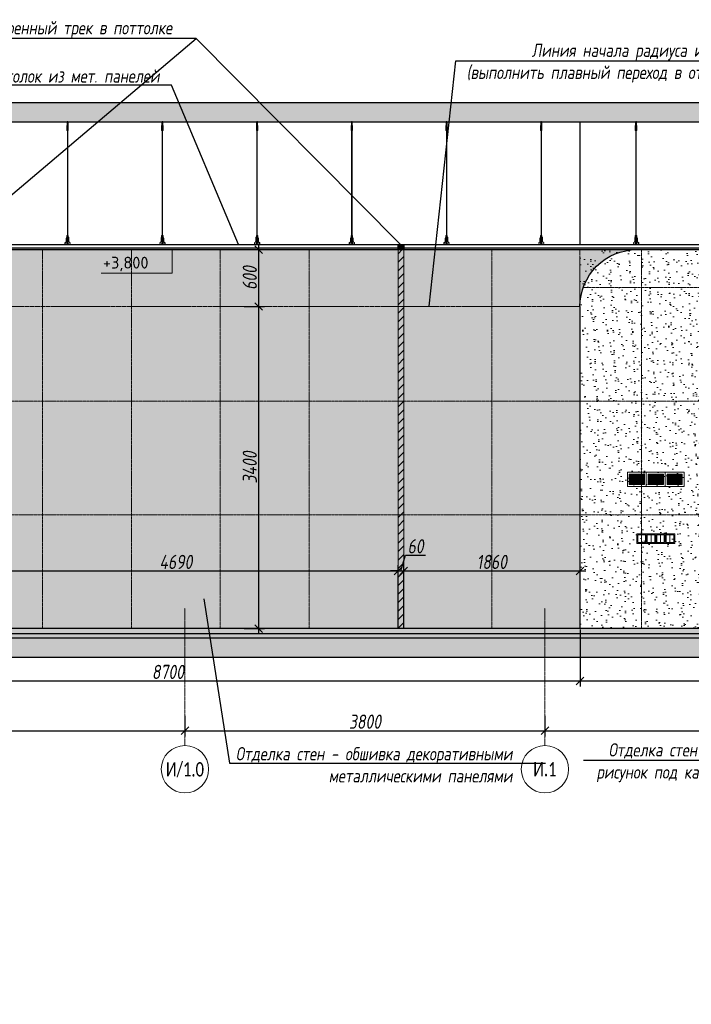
# Model space of a CAD drawing. Header units: millimetres. Extents: x -57162 to 485422, y -209335 to -9481.
# Tile 24 of 256: x -17155 to -10065, y -120220 to -109829. Entities that reach past the tile are written whole.
import ezdxf
from ezdxf import colors
from ezdxf.entities.mleader import LeaderData, LeaderLine
from ezdxf.enums import TextEntityAlignment as Align
from ezdxf.math import Vec2, Vec3

# ---------------------------------------------------------------- set-up
doc = ezdxf.new("R2010")
doc.units = ezdxf.units.MM
for name, pattern in [('( Hidden )', [0.375, 0.25, -0.125]), ('-D1d1-15x02', [19, 15, -2, 0, -2]), ('DASHDOT', [25.4, 12.7, -6.35, 0, -6.35])]:
    doc.linetypes.add(name, pattern=pattern)
doc.layers.get('Defpoints').update_dxf_attribs({"color": 31})
for name, color, linetype, lineweight in [('3_RC_Ceiling', 253, 'Continuous', 5), ('A-DETL-GENF', 7, 'Continuous', 5), ('dim_obm', 94, 'Continuous', 9), ('dim_pot', 128, 'Continuous', 9), ('EOM', 1, 'Continuous', 5), ('Оси', 7, 'Continuous', 5)]:
    doc.layers.add(name, color=color, linetype=linetype, lineweight=lineweight)
doc.layers.add('A-GLAS', color=7, linetype='Continuous')
for name, color, linetype, lineweight, true_color in [('dim_per', 7, 'Continuous', 9, 0x1c3800), ('dim_razv', 7, 'DASHDOT', 9, 0x183018), ('pot sh', 7, 'Continuous', 15, 0x261e3e), ('wall_new', 7, 'Continuous', 30, 0x003d7a)]:
    doc.layers.add(name, color=color, linetype=linetype, lineweight=lineweight, true_color=true_color)
doc.styles.add('Calibri Light', font='Calibri light.ttf', dxfattribs={"width": 0.75, "height": 250})
doc.styles.add('fl_iso paper', font='isocpeur.ttf', dxfattribs={"width": 0.8, "oblique": 10})
doc.styles.add('GODT type AU', font='isocpeur.ttf')
doc.styles.add('ГОСТ', font='isocpeur.ttf')
doc.dimstyles.new('In tre 1_50', dxfattribs={"dimtxt": 150, "dimasz": 80, "dimexe": 60, "dimexo": 10, "dimgap": 20, "dimtad": 1, "dimdec": 0, "dimrnd": 5, "dimzin": 0, "dimdsep": 46, "dimtxsty": 'fl_iso paper', "dimblk": 'OBLIQUE', "dimcen": 0, "dimdle": 60, "dimadec": 0, "dimazin": 0, "dimtfac": 1, "dimtdec": 0, "dimtofl": 0, "dimtmove": 1, "dimatfit": 1, "dimfxl": 40, "dimtolj": 1, "dimtzin": 0, "dimarcsym": 1})

# ---------------------------------------------------------------- blocks, each defined once
blk = doc.blocks.new('_Oblique')
at = {"color": 0, "linetype": 'ByBlock', "lineweight": -2}
blk.add_line((-0.5, -0.5), (0.5, 0.5), dxfattribs=at)
blk = doc.blocks.new('*D1383')
at = {"layer": 'Defpoints', "color": 0, "linetype": 'ByBlock', "transparency": 16777216}
for p in [(-15410, -117167), (-23810, -117413), (-15410, -117332)]:
    blk.add_point(p, dxfattribs=at)
at = {"layer": 'dim_pot', "color": 0, "linetype": 'ByBlock', "lineweight": -2, "transparency": 16777216}
for p, q in [((-15410, -117177), (-15410, -117392)), ((-23810, -117403), (-23810, -117272)), ((-23870, -117332), (-15350, -117332))]:
    blk.add_line(p, q, dxfattribs=at)
at = {"layer": 'dim_pot', "color": 0, "linetype": 'ByBlock', "lineweight": -2, "transparency": 16777216, "xscale": 80, "yscale": 80, "zscale": 80, "rotation": 180}
blk.add_blockref('_Oblique', (-23810, -117332), dxfattribs=at)
at = {"layer": 'dim_pot', "color": 0, "linetype": 'ByBlock', "lineweight": -2, "transparency": 16777216, "xscale": 80, "yscale": 80, "zscale": 80}
blk.add_blockref('_Oblique', (-15410, -117332), dxfattribs=at)
at = {"layer": 'dim_pot', "color": 0, "linetype": 'ByBlock', "transparency": 16777216, "insert": (-19610, -117237), "char_height": 150, "attachment_point": 5, "style": 'fl_iso paper'}
blk.add_mtext('\\A1;8400', dxfattribs=at)
blk = doc.blocks.new('*U1371')
at = {"layer": '3_RC_Ceiling', "ltscale": 20}
for p, q in [((490275, -64310), (490275, -64370)), ((490280, -64305), (490280, -64324)), ((490285, -64310), (490285, -64370)), ((490272, -64363), (490278, -64363)), ((490272, -64391), (490278, -64391)), ((490285, -64348), (490275, -64348)), ((490285, -64370), (490275, -64370)), ((490278, -64349), (490278, -64370)), ((490278, -64398), (490278, -64357)), ((490278, -65492), (490278, -64404)), ((490282, -64349), (490282, -64370)), ((490282, -64398), (490282, -64357)), ((490282, -64363), (490287, -64363)), ((490282, -64391), (490287, -64391)), ((490282, -65492), (490282, -64404)), ((490272, -65524), (490278, -65524)), ((490272, -65553), (490278, -65553)), ((490286, -65569), (490274, -65569)), ((490278, -65511), (490278, -65483)), ((490278, -65559), (490278, -65519)), ((490278, -65583), (490278, -65566)), ((490282, -65511), (490282, -65483)), ((490282, -65559), (490282, -65519)), ((490282, -65524), (490287, -65524)), ((490282, -65553), (490287, -65553)), ((490282, -65583), (490282, -65566)), ((490274, -65587), (490274, -65598)), ((490274, -65598), (490274, -65604)), ((490276, -65575), (490276, -65571)), ((490278, -65571), (490277, -65571)), ((490277, -65575), (490277, -65571)), ((490278, -65575), (490277, -65575)), ((490278, -65575), (490277, -65575)), ((490283, -65571), (490282, -65571)), ((490282, -65575), (490282, -65571)), ((490283, -65575), (490282, -65575)), ((490282, -65575), (490282, -65575)), ((490283, -65575), (490283, -65571)), ((490286, -65587), (490286, -65598)), ((490286, -65598), (490286, -65604))]:
    blk.add_line(p, q, dxfattribs=at)
at = {"layer": '3_RC_Ceiling', "ltscale": 20, "elevation": -5}
blk.add_lwpolyline([(490272, -64352), (490272, -64403, 0.311691), (490287, -64403), (490287, -64352, 0.333333)], format="xyb", close=True, dxfattribs=at)
at = {"layer": '3_RC_Ceiling', "ltscale": 20}
for points in [[(490282, -64358, 0.15158), (490282, -64357, 0.106977), (490281, -64357, 0.07462), (490281, -64356, 0.061287), (490280, -64356, 0.061287), (490279, -64356, 0.07462), (490278, -64357, 0.106977), (490278, -64357, 0.15158), (490278, -64358, 0.156429), (490278, -64358, 0.106977)], [(490282, -64397, -0.15158), (490282, -64398, -0.106977), (490281, -64398, -0.07462), (490281, -64398, -0.061287), (490280, -64399, -0.061287), (490279, -64398, -0.07462), (490278, -64398, -0.106977), (490278, -64398, -0.15158), (490278, -64397, -0.156429), (490278, -64397, -0.106977)], [(490282, -64358, -0.164855), (490282, -64358, -0.106977)], [(490282, -64397, -0.164855), (490282, -64397, -0.15158)], [(490287, -65525, -0.160742), (490294, -65538), (490294, -65568, 0.196304), (490301, -65586, -0.186577), (490302, -65588, 0.403263), (490303, -65589), (490303, -65589, 0.315299), (490305, -65588), (490305, -65588, -0.253979), (490306, -65587, -0.113914), (490307, -65587, -0.349227), (490308, -65588), (490308, -65590, -0.065543), (490308, -65592), (490306, -65597, -0.339454), (490296, -65604), (490263, -65604, -0.339454), (490254, -65597), (490252, -65592, -0.065543), (490252, -65590), (490252, -65588, -0.349227), (490253, -65587, -0.113914), (490254, -65587, -0.253979), (490255, -65588), (490255, -65588, 0.315299), (490256, -65589), (490256, -65589, 0.403263), (490258, -65588, -0.186577), (490259, -65586, 0.196304), (490266, -65568), (490266, -65538, -0.160742), (490272, -65525)], [(490282, -65519, 0.15158), (490282, -65519, 0.106977), (490281, -65518, 0.07462), (490281, -65518, 0.061287), (490280, -65518, 0.061287), (490279, -65518, 0.07462), (490278, -65518, 0.106977), (490278, -65519, 0.15158), (490278, -65519, 0.156429), (490278, -65520, 0.106977)], [(490282, -65559, -0.15158), (490282, -65559, -0.106977), (490281, -65560, -0.07462), (490281, -65560, -0.061287), (490280, -65560, -0.061287), (490279, -65560, -0.07462), (490278, -65560, -0.106977), (490278, -65559, -0.15158), (490278, -65559, -0.156429), (490278, -65558, -0.106977)], [(490282, -65519, -0.164855), (490282, -65520, -0.106977)], [(490282, -65558, -0.164855), (490282, -65559, -0.15158)], [(490286, -65589), (490286, -65589, 0.414214), (490287, -65588), (490287, -65587, 0.414214), (490286, -65587), (490273, -65587, 0.414214), (490273, -65587), (490273, -65588, 0.414214), (490273, -65589), (490274, -65589)], [(490286, -65596), (490286, -65596, -0.414214), (490287, -65596), (490287, -65597, -0.414214), (490286, -65598), (490273, -65598, -0.414214), (490273, -65597), (490273, -65596, -0.414214), (490273, -65596), (490274, -65596)], [(490286, -65604), (490286, -65605, -0.414214), (490283, -65608), (490277, -65608, -0.414214), (490274, -65605), (490274, -65604)]]:
    blk.add_lwpolyline(points, format="xyb", dxfattribs=at)
blk.add_lwpolyline([(490272, -65513), (490272, -65564, 0.311691), (490287, -65564), (490287, -65513, 0.333333)], format="xyb", close=True, dxfattribs=at)
at = {"layer": '3_RC_Ceiling', "ltscale": 20, "flags": 128}
blk.add_lwpolyline([(490286, -65587, -0.414214), (490286, -65586), (490287, -65586), (490287, -65573), (490286, -65573, -0.414214), (490286, -65573), (490286, -65568), (490274, -65568), (490274, -65573, -0.414214), (490274, -65573), (490273, -65573), (490273, -65586), (490274, -65586, -0.414214), (490274, -65587)], format="xyb", dxfattribs=at)
at = {"layer": '3_RC_Ceiling', "ltscale": 20, "const_width": 2.22}
blk.add_lwpolyline([(490308, -65585, -1), (490312, -65585), (490312, -65586, -0.267949), (490311, -65587, 0.57735), (490311, -65590, -0.267949), (490312, -65591), (490312, -65594, -0.267949), (490311, -65595, 0.57735), (490311, -65597, -0.267949), (490312, -65599), (490312, -65601, -0.267949), (490311, -65602, 0.57735), (490311, -65605, -0.267949), (490312, -65606), (490312, -65609, -0.414214), (490311, -65610), (490304, -65610, -0.247529), (490303, -65610, 0.247529), (490302, -65609), (490298, -65609, 0.247529), (490297, -65610, -0.247529), (490296, -65610), (490282, -65610, -0.267949), (490281, -65610, 0.57735), (490279, -65610, -0.267949), (490277, -65610), (490264, -65610, -0.247529), (490263, -65610, 0.247529), (490261, -65609), (490258, -65609, 0.247529), (490256, -65610, -0.247529), (490255, -65610), (490249, -65610, -0.414214), (490248, -65609), (490248, -65606, -0.267949), (490248, -65605, 0.57735), (490248, -65602, -0.267949), (490248, -65601), (490248, -65599, -0.267949), (490248, -65597, 0.57735), (490248, -65595, -0.267949), (490248, -65594), (490248, -65591, -0.267949), (490248, -65590, 0.57735), (490248, -65587, -0.267949), (490248, -65586), (490248, -65585, -1), (490252, -65585, -1)], format="xyb", dxfattribs=at)
at = {"layer": '3_RC_Ceiling', "ltscale": 20}
for centre in [(490280, -64366), (490280, -64386), (490280, -65528), (490280, -65548)]:
    blk.add_circle(centre, 1.6, dxfattribs=at)
for centre, radius, start, end in [((490280, -64376), 2.8, 131.8117, 228.1912), ((490280, -64376), 2.8, 131.8117, 228.1912), ((490280, -64376), 2.8, 48.191, 131.8117), ((490280, -64376), 2.8, 228.1912, 311.8118), ((490280, -64376), 2.8, 311.8118, 48.191), ((490280, -65538), 2.8, 131.8117, 228.1912), ((490280, -65538), 2.8, 131.8117, 228.1912), ((490280, -65538), 2.8, 48.191, 131.8117), ((490280, -65538), 2.8, 228.1912, 311.8118), ((490280, -65538), 2.8, 311.8118, 48.191), ((490277, -65571), 0.5, 90.0014, 180.0014), ((490277, -65575), 0.5, 180.0014, 270.0014), ((490279, -65582), 1.44, 219.6407, 243.4364), ((490280, -65581), 2.48, 243.4364, 258.3005), ((490278, -65583), 0.531, 180.0014, 219.6407), ((490280, -65580), 3.99, 258.3005, 270.0014), ((490280, -65580), 3.99, 270.0014, 281.7023), ((490280, -65581), 2.48, 281.7023, 296.5665), ((490281, -65582), 1.44, 296.5665, 320.3621), ((490281, -65583), 0.531, 320.3621, 0.0014), ((490283, -65571), 0.5, 0.0014, 90.0014), ((490283, -65575), 0.5, 270.0014, 0.0014)]:
    blk.add_arc(centre, radius, start, end, dxfattribs=at)
blk = doc.blocks.new('*U1378')
at = {"layer": '3_RC_Ceiling'}
blk.add_blockref('*U1371', (-490280, 64958, 3), dxfattribs=at)
blk = doc.blocks.new('*U1379')
at = {"color": 0, "linetype": 'ByBlock', "lineweight": -2, "transparency": 16777216}
for p in [(7000, 0), (8000, 0), (9000, 0), (10000, 0), (11000, 0), (12000, 0), (13000, 0)]:
    blk.add_blockref('*U1378', p, dxfattribs=at)
blk = doc.blocks.new('*D1384')
at = {"layer": 'Defpoints', "color": 0, "linetype": 'ByBlock', "transparency": 16777216}
for p in [(-15410, -117167), (-11610, -117167), (-11610, -117332)]:
    blk.add_point(p, dxfattribs=at)
at = {"layer": 'dim_pot', "color": 0, "linetype": 'ByBlock', "lineweight": -2, "transparency": 16777216}
for p, q in [((-15410, -117177), (-15410, -117392)), ((-11610, -117177), (-11610, -117392)), ((-15470, -117332), (-11550, -117332))]:
    blk.add_line(p, q, dxfattribs=at)
at = {"layer": 'dim_pot', "color": 0, "linetype": 'ByBlock', "lineweight": -2, "transparency": 16777216, "xscale": 80, "yscale": 80, "zscale": 80, "rotation": 180}
blk.add_blockref('_Oblique', (-15410, -117332), dxfattribs=at)
at = {"layer": 'dim_pot', "color": 0, "linetype": 'ByBlock', "lineweight": -2, "transparency": 16777216, "xscale": 80, "yscale": 80, "zscale": 80}
blk.add_blockref('_Oblique', (-11610, -117332), dxfattribs=at)
at = {"layer": 'dim_pot', "color": 0, "linetype": 'ByBlock', "transparency": 16777216, "insert": (-13510, -117237), "char_height": 150, "attachment_point": 5, "style": 'fl_iso paper'}
blk.add_mtext('\\A1;3800', dxfattribs=at)
blk = doc.blocks.new('*D1385')
at = {"layer": 'Defpoints', "color": 0, "linetype": 'ByBlock', "transparency": 16777216}
for p in [(-11610, -117167), (-7010, -117167), (-7010, -117332)]:
    blk.add_point(p, dxfattribs=at)
at = {"layer": 'dim_pot', "color": 0, "linetype": 'ByBlock', "lineweight": -2, "transparency": 16777216}
for p, q in [((-11610, -117177), (-11610, -117392)), ((-7010, -117177), (-7010, -117392)), ((-11670, -117332), (-6950, -117332))]:
    blk.add_line(p, q, dxfattribs=at)
at = {"layer": 'dim_pot', "color": 0, "linetype": 'ByBlock', "lineweight": -2, "transparency": 16777216, "xscale": 80, "yscale": 80, "zscale": 80, "rotation": 180}
blk.add_blockref('_Oblique', (-11610, -117332), dxfattribs=at)
at = {"layer": 'dim_pot', "color": 0, "linetype": 'ByBlock', "lineweight": -2, "transparency": 16777216, "xscale": 80, "yscale": 80, "zscale": 80}
blk.add_blockref('_Oblique', (-7010, -117332), dxfattribs=at)
at = {"layer": 'dim_pot', "color": 0, "linetype": 'ByBlock', "transparency": 16777216, "insert": (-9310, -117237), "char_height": 150, "attachment_point": 5, "style": 'fl_iso paper'}
blk.add_mtext('\\A1;4600', dxfattribs=at)
blk = doc.blocks.new('*U1335')
h = blk.add_hatch(color=256)
h.paths.add_polyline_path([(-1212, -212), (-1184, -240), (-1000, -57), (-1000, 0)])
h.paths.add_polyline_path([(-816, -240), (-788, -212), (-1000, 0), (-1000, -57)])
for p, q in [((-1500, 0), (0, 0)), ((-1000, 0), (-1000, -500)), ((-1000, -500), (-2500, -500))]:
    blk.add_line(p, q)
at = {"style": 'ГОСТ', "oblique": 10}
blk.add_attdef('ОТМЕТКА', (-2585, -400), '', height=350, dxfattribs=at)
blk = doc.blocks.new('*U1391')
at = {"layer": 'dim_razv', "color": 253, "ltscale": 0.3, "true_color": 0xa4a094, "transparency": 33554687}
blk.add_lwpolyline([(0, -1700), (0, 1700)], dxfattribs=at)
blk = doc.blocks.new('*U1392')
at = {"layer": 'wall_new', "color": 0, "linetype": 'ByBlock', "lineweight": -2, "transparency": 16777216}
for p in [(0, 0), (938, 0), (1876, 0), (2814, 0), (3752, 0)]:
    blk.add_blockref('*U1391', p, dxfattribs=at)
blk = doc.blocks.new('*D1396')
at = {"layer": 'Defpoints', "color": 0, "linetype": 'ByBlock', "transparency": 16777216}
for p in [(-13101, -115646), (-13161, -115830), (-13101, -115842)]:
    blk.add_point(p, dxfattribs=at)
at = {"layer": 'dim_razv', "color": 0, "linetype": 'ByBlock', "lineweight": -2, "transparency": 16777216}
for p, q in [((-13131, -115646), (-13081, -115481)), ((-13081, -115481), (-12871, -115481)), ((-13161, -115646), (-13241, -115646)), ((-13161, -115820), (-13161, -115586)), ((-13161, -115646), (-13101, -115646)), ((-13101, -115832), (-13101, -115586)), ((-13101, -115646), (-13021, -115646))]:
    blk.add_line(p, q, dxfattribs=at)
at = {"layer": 'dim_razv', "color": 0, "linetype": 'ByBlock', "lineweight": -2, "transparency": 16777216, "xscale": 80, "yscale": 80, "zscale": 80}
blk.add_blockref('_Oblique', (-13161, -115646), dxfattribs=at)
at = {"layer": 'dim_razv', "color": 0, "linetype": 'ByBlock', "lineweight": -2, "transparency": 16777216, "xscale": 80, "yscale": 80, "zscale": 80, "rotation": 180}
blk.add_blockref('_Oblique', (-13101, -115646), dxfattribs=at)
at = {"layer": 'dim_razv', "color": 0, "linetype": 'ByBlock', "transparency": 16777216, "insert": (-12976, -115386), "char_height": 150, "attachment_point": 5, "style": 'fl_iso paper'}
blk.add_mtext('\\A1;60', dxfattribs=at)
blk = doc.blocks.new('*D1397')
at = {"layer": 'Defpoints', "color": 0, "linetype": 'ByBlock', "transparency": 16777216}
for p in [(-13161, -115646), (-17851, -116255), (-13161, -116255)]:
    blk.add_point(p, dxfattribs=at)
at = {"layer": 'dim_razv', "color": 0, "linetype": 'ByBlock', "lineweight": -2, "transparency": 16777216}
for p, q in [((-17911, -115646), (-13101, -115646)), ((-17851, -116245), (-17851, -115586)), ((-13161, -116245), (-13161, -115586))]:
    blk.add_line(p, q, dxfattribs=at)
at = {"layer": 'dim_razv', "color": 0, "linetype": 'ByBlock', "lineweight": -2, "transparency": 16777216, "xscale": 80, "yscale": 80, "zscale": 80, "rotation": 180}
blk.add_blockref('_Oblique', (-17851, -115646), dxfattribs=at)
at = {"layer": 'dim_razv', "color": 0, "linetype": 'ByBlock', "lineweight": -2, "transparency": 16777216, "xscale": 80, "yscale": 80, "zscale": 80}
blk.add_blockref('_Oblique', (-13161, -115646), dxfattribs=at)
at = {"layer": 'dim_razv', "color": 0, "linetype": 'ByBlock', "transparency": 16777216, "insert": (-15506, -115551), "char_height": 150, "attachment_point": 5, "style": 'fl_iso paper'}
blk.add_mtext('\\A1;4690', dxfattribs=at)
blk = doc.blocks.new('*D1399')
at = {"layer": 'Defpoints', "color": 0, "linetype": 'ByBlock', "transparency": 16777216}
for p in [(-11240, -115646), (-13101, -116255), (-11240, -116255)]:
    blk.add_point(p, dxfattribs=at)
at = {"layer": 'dim_razv', "color": 0, "linetype": 'ByBlock', "lineweight": -2, "transparency": 16777216}
for p, q in [((-13161, -115646), (-11180, -115646)), ((-13101, -116245), (-13101, -115586)), ((-11240, -116245), (-11240, -115586))]:
    blk.add_line(p, q, dxfattribs=at)
at = {"layer": 'dim_razv', "color": 0, "linetype": 'ByBlock', "lineweight": -2, "transparency": 16777216, "xscale": 80, "yscale": 80, "zscale": 80, "rotation": 180}
blk.add_blockref('_Oblique', (-13101, -115646), dxfattribs=at)
at = {"layer": 'dim_razv', "color": 0, "linetype": 'ByBlock', "lineweight": -2, "transparency": 16777216, "xscale": 80, "yscale": 80, "zscale": 80}
blk.add_blockref('_Oblique', (-11240, -115646), dxfattribs=at)
at = {"layer": 'dim_razv', "color": 0, "linetype": 'ByBlock', "transparency": 16777216, "insert": (-12171, -115551), "char_height": 150, "attachment_point": 5, "style": 'fl_iso paper'}
blk.add_mtext('\\A1;1860', dxfattribs=at)
blk = doc.blocks.new('*D1393')
at = {"layer": 'Defpoints', "color": 0, "linetype": 'ByBlock', "transparency": 16777216}
for p in [(-14796, -112855), (-14631, -112855), (-14796, -116255)]:
    blk.add_point(p, dxfattribs=at)
at = {"layer": 'dim_razv', "color": 0, "linetype": 'ByBlock', "lineweight": -2, "transparency": 16777216}
for p, q in [((-14631, -116315), (-14631, -112795)), ((-14786, -112855), (-14571, -112855)), ((-14786, -116255), (-14571, -116255))]:
    blk.add_line(p, q, dxfattribs=at)
at = {"layer": 'dim_razv', "color": 0, "linetype": 'ByBlock', "lineweight": -2, "transparency": 16777216, "xscale": 80, "yscale": 80, "zscale": 80}
for p, rotation in [((-14631, -112855), 90), ((-14631, -116255), 270)]:
    blk.add_blockref('_Oblique', p, dxfattribs=dict(at, rotation=rotation))
at = {"layer": 'dim_razv', "color": 0, "linetype": 'ByBlock', "transparency": 16777216, "insert": (-14726, -114555), "char_height": 150, "attachment_point": 5, "rotation": 90, "style": 'fl_iso paper'}
blk.add_mtext('\\A1;3400', dxfattribs=at)
blk = doc.blocks.new('*D1394')
at = {"layer": 'Defpoints', "color": 0, "linetype": 'ByBlock', "transparency": 16777216}
for p in [(-14634, -112255), (-14631, -112255), (-14733, -112855)]:
    blk.add_point(p, dxfattribs=at)
at = {"layer": 'dim_razv', "color": 0, "linetype": 'ByBlock', "lineweight": -2, "transparency": 16777216}
for p, q in [((-14631, -112915), (-14631, -112195)), ((-14624, -112255), (-14571, -112255)), ((-14723, -112855), (-14571, -112855))]:
    blk.add_line(p, q, dxfattribs=at)
at = {"layer": 'dim_razv', "color": 0, "linetype": 'ByBlock', "lineweight": -2, "transparency": 16777216, "xscale": 80, "yscale": 80, "zscale": 80}
for p, rotation in [((-14631, -112255), 90), ((-14631, -112855), 270)]:
    blk.add_blockref('_Oblique', p, dxfattribs=dict(at, rotation=rotation))
at = {"layer": 'dim_razv', "color": 0, "linetype": 'ByBlock', "transparency": 16777216, "insert": (-14726, -112555), "char_height": 150, "attachment_point": 5, "rotation": 90, "style": 'fl_iso paper'}
blk.add_mtext('\\A1;600', dxfattribs=at)
blk = doc.blocks.new('*D1401')
at = {"layer": 'Defpoints', "color": 0, "linetype": 'ByBlock', "transparency": 16777216}
for p in [(-19940, -116255), (-11240, -116255), (-11240, -116807)]:
    blk.add_point(p, dxfattribs=at)
at = {"layer": 'dim_pot', "color": 0, "linetype": 'ByBlock', "lineweight": -2, "transparency": 16777216}
for p, q in [((-19940, -116265), (-19940, -116867)), ((-11240, -116265), (-11240, -116867)), ((-20000, -116807), (-11180, -116807))]:
    blk.add_line(p, q, dxfattribs=at)
at = {"layer": 'dim_pot', "color": 0, "linetype": 'ByBlock', "lineweight": -2, "transparency": 16777216, "xscale": 80, "yscale": 80, "zscale": 80, "rotation": 180}
blk.add_blockref('_Oblique', (-19940, -116807), dxfattribs=at)
at = {"layer": 'dim_pot', "color": 0, "linetype": 'ByBlock', "lineweight": -2, "transparency": 16777216, "xscale": 80, "yscale": 80, "zscale": 80}
blk.add_blockref('_Oblique', (-11240, -116807), dxfattribs=at)
at = {"layer": 'dim_pot', "color": 0, "linetype": 'ByBlock', "transparency": 16777216, "insert": (-15590, -116712), "char_height": 150, "attachment_point": 5, "style": 'fl_iso paper'}
blk.add_mtext('\\A1;8700', dxfattribs=at)
blk = doc.blocks.new('*D1402')
at = {"layer": 'Defpoints', "color": 0, "linetype": 'ByBlock', "transparency": 16777216}
for p in [(-11240, -116255), (-6990, -116255), (-6990, -116807)]:
    blk.add_point(p, dxfattribs=at)
at = {"layer": 'dim_pot', "color": 0, "linetype": 'ByBlock', "lineweight": -2, "transparency": 16777216}
for p, q in [((-11240, -116265), (-11240, -116867)), ((-6990, -116265), (-6990, -116867)), ((-11300, -116807), (-6930, -116807))]:
    blk.add_line(p, q, dxfattribs=at)
at = {"layer": 'dim_pot', "color": 0, "linetype": 'ByBlock', "lineweight": -2, "transparency": 16777216, "xscale": 80, "yscale": 80, "zscale": 80, "rotation": 180}
blk.add_blockref('_Oblique', (-11240, -116807), dxfattribs=at)
at = {"layer": 'dim_pot', "color": 0, "linetype": 'ByBlock', "lineweight": -2, "transparency": 16777216, "xscale": 80, "yscale": 80, "zscale": 80}
blk.add_blockref('_Oblique', (-6990, -116807), dxfattribs=at)
at = {"layer": 'dim_pot', "color": 0, "linetype": 'ByBlock', "transparency": 16777216, "insert": (-9115, -116712), "char_height": 150, "attachment_point": 5, "style": 'fl_iso paper'}
blk.add_mtext('\\A1;4250', dxfattribs=at)

msp = doc.modelspace()

# ---------------------------------------------------------------- hatches: boundary and pattern name
at = {"layer": 'A-DETL-GENF'}
h = msp.add_hatch(dxfattribs=at)
h.set_pattern_fill('ANSI35', color=256, scale=20, style=0)
h.set_pattern_definition([(45, (-145140.81, -118446.43), (-89.80256, 89.80256), []), (45, (-145051, -118446.43), (-89.80256, 89.80256), [158.75, -31.75, 0, -31.75])])
h.paths.add_polyline_path([(-25066.6, -110905.2), (-3953.6, -110905.2), (-3953.6, -110705.2), (-25066.6, -110705.2)])
h = msp.add_hatch(dxfattribs=at)
h.set_pattern_fill('AR-CONC', color=256, style=0)
h.set_pattern_definition([(50, (-145140.81, -124096.43), (182.18467, -15.93909), [19.05, -209.55]), (355, (-145140.8, -124096.43), (-35.24342, 191.05685), [15.24, -167.64058]), (100.45144, (-145125.63, -124097.76), (146.94125, 175.11775), [16.19, -178.09024]), (46.1842, (-145140.8, -124045.63), (271.07904, -42.04233), [28.575, -314.325]), (96.63556, (-145118.22, -124049.13), (237.40413, 247.4261), [24.285, -267.1356]), (351.18415, (-145140.8, -124045.63), (237.40413, 247.4261), [22.85997, -251.45973]), (21, (-145115.41, -124058.33), (151.61439, -102.2652), [19.05, -209.55]), (326, (-145115.4, -124058.33), (61.80203, 184.18797), [15.24, -167.64]), (71.45144, (-145102.77, -124066.85), (213.41642, 81.92277), [16.19, -178.08994]), (37.5, (-145140.81, -124096.43), (3.088603, 84.55504), [0, -165.608, 0, -170.18, 0, -168.275]), (7.5, (-145140.81, -124096.43), (66.81966, 100.180575), [0, -97.028, 0, -161.798, 0, -64.135]), (327.5, (-145197.45, -124096.43), (135.590595, -5.728744), [0, -63.5, 0, -198.12, 0, -262.89]), (317.5, (-145222.85, -124096.43), (148.12918, 25.42649), [0, -82.55, 0, -131.572, 0, -186.69])])
h.paths.add_polyline_path([(-24380.4, -116305.2), (-3953.6, -116305.2), (-3953.6, -116255.2), (-24380.4, -116255.2)])
h = msp.add_hatch(dxfattribs=at)
h.set_pattern_fill('ANSI35', color=256, scale=10, style=0)
h.set_pattern_definition([(45, (-145140.81, -124096.43), (-44.90128, 44.90128), []), (45, (-145095.91, -124096.43), (-44.90128, 44.90128), [79.375, -15.875, 0, -15.875])])
h.paths.add_polyline_path([(-3953.6, -116355.2), (-25066.6, -116355.2), (-25066.6, -116305.2), (-3953.6, -116305.2)])
h = msp.add_hatch(dxfattribs=at)
h.set_pattern_fill('ANSI35', color=256, scale=20, style=0)
h.set_pattern_definition([(45, (-145140.81, -124096.43), (-89.80256, 89.80256), []), (45, (-145051, -124096.43), (-89.80256, 89.80256), [158.75, -31.75, 0, -31.75])])
h.paths.add_polyline_path([(-25066.6, -116555.2), (-3953.6, -116555.2), (-3953.6, -116355.2), (-25066.6, -116355.2)])
at = {"layer": 'A-GLAS'}
h = msp.add_hatch(color=252, dxfattribs=at)
h.dxf.hatch_style = 1
h.paths.add_polyline_path([(-7091.4, -112240.2), (-19940.4, -112240.2), (-19940.4, -112255.2), (-7091.4, -112255.2)])
at = {"layer": 'dim_razv', "linetype": 'ByBlock', "true_color": 0x878581}
h = msp.add_hatch(color=252, dxfattribs=at)
h.dxf.hatch_style = 1
h.set_gradient(color1=(184, 178, 163), color2=(76, 74, 68), name='INVCURVED')
edge = h.paths.add_edge_path()
edge.add_arc((-10640.4, -112855.2), 600, 90, 180)
edge.add_line((-11240.4, -112855.2), (-19940.4, -112855.2))
edge.add_line((-19940.4, -112855.2), (-19940.4, -112255.2))
edge.add_line((-19940.4, -112255.2), (-10640.4, -112255.2))
at = {"layer": 'dim_razv', "linetype": 'ByBlock', "true_color": 0x4c4a44}
h = msp.add_hatch(dxfattribs=at)
h.set_pattern_fill('ANSI31', color=59, scale=20)
h.set_pattern_definition([(45, (-194502.13, 83531.12), (-44.90128, 44.90128), [])])
h.paths.add_polyline_path([(-13100.9, -112255.2), (-13160.9, -112255.2), (-13160.9, -116255.2), (-13100.9, -116255.2)])
at = {"layer": 'dim_razv', "true_color": 0xffffff, "transparency": 33554687}
h = msp.add_hatch(dxfattribs=at)
h.set_pattern_fill('AR-SAND', scale=3, angle=315)
h.set_pattern_definition([(352.5, (29806.15, 83731.12), (100.42605, 107.214405), [0, -115.824, 0, -129.54, 0, -123.825]), (322.5, (29806.15, 83731.12), (247.41986, 56.70328), [0, -62.484, 0, -104.394, 0, -40.005]), (282.5, (29739.87, 83797.4), (168.09969, -167.48995), [0, -38.1, 0, -137.16, 0, -179.07]), (272.5, (29739.87, 83797.4), (209.26523, -114.68433), [0, -19.05, 0, -89.916, 0, -102.87])])
h.paths.add_polyline_path([(-11240.4, -112255.2), (-6990.4, -112255.2), (-6990.4, -116255.2), (-11240.4, -116255.2)])
at = {"layer": 'EOM', "linetype": 'ByBlock'}
h = msp.add_hatch(dxfattribs=at)
h.set_pattern_fill('ANSI31', color=252, scale=3)
h.set_pattern_definition([(45, (-184855.309, 85924.763), (-6.7351921, 6.7351921), [])])
h.paths.add_polyline_path([(-10720.4, -114733.9), (-10560.4, -114733.9), (-10560.4, -114623.9), (-10720.4, -114623.9)])
h = msp.add_hatch(dxfattribs=at)
h.set_pattern_fill('ANSI31', color=252, scale=3)
h.set_pattern_definition([(45, (-184655.309, 85924.763), (-6.7351921, 6.7351921), [])])
h.paths.add_polyline_path([(-10520.4, -114733.9), (-10360.4, -114733.9), (-10360.4, -114623.9), (-10520.4, -114623.9)])
h = msp.add_hatch(dxfattribs=at)
h.set_pattern_fill('ANSI31', color=252, scale=3)
h.set_pattern_definition([(45, (-184455.309, 85924.763), (-6.7351921, 6.7351921), [])])
h.paths.add_polyline_path([(-10320.4, -114733.9), (-10160.4, -114733.9), (-10160.4, -114623.9), (-10320.4, -114623.9)])
at = {"layer": 'pot sh', "linetype": 'ByBlock', "lineweight": 0, "true_color": 0xb8b2a3}
h = msp.add_hatch(color=253, dxfattribs=at)
h.dxf.hatch_style = 1
h.paths.add_polyline_path([(-19940.4, -112245.2), (-11240.4, -112245.2), (-11240.4, -116255.2), (-19940.4, -116255.2)])
at = {"layer": 'wall_new', "linetype": 'ByBlock', "lineweight": 9, "true_color": 0x007dfa}
h = msp.add_hatch(color=150, dxfattribs=at)
h.dxf.hatch_style = 1
h.paths.add_polyline_path([(-13100.4, -112255.2), (-13161.4, -112255.2), (-13161.4, -112205.2), (-13100.4, -112205.2)])

# ---------------------------------------------------------------- linework, layer by layer
at = {"lineweight": 30}
for points in [[(-25066.6, -110905.2), (-3953.6, -110905.2), (-3953.6, -110705.2), (-25066.6, -110705.2)], [(-7091.4, -112240.2), (-19940.4, -112240.2), (-19940.4, -112255.2), (-7091.4, -112255.2)], [(-24380.4, -116305.2), (-3953.6, -116305.2), (-3953.6, -116255.2), (-24380.4, -116255.2)], [(-3953.6, -116355.2), (-25066.6, -116355.2), (-25066.6, -116305.2), (-3953.6, -116305.2)], [(-25066.6, -116555.2), (-3953.6, -116555.2), (-3953.6, -116355.2), (-25066.6, -116355.2)]]:
    msp.add_lwpolyline(points, close=True, dxfattribs=at)
for points in [[(-11240.4, -110905.2), (-11240.4, -112205.2)], [(-11240.4, -112855.2), (-11240.4, -116255.2)]]:
    msp.add_lwpolyline(points)
msp.add_lwpolyline([(-7091.4, -112205.2), (-19940.4, -112205.2)], dxfattribs=at)
msp.add_lwpolyline([(-11240.4, -112855.2, -0.4142144), (-10640.4, -112255.2)], format="xyb")
at = {"layer": 'dim_razv', "color": 252, "linetype": '( Hidden )', "ltscale": 30, "true_color": 0x878581}
msp.add_lwpolyline([(-19940.4, -112855.2), (-11240.4, -112855.2), (-11240.4, -112255.2), (-19940.4, -112255.2)], close=True, dxfattribs=at)
at = {"layer": 'dim_razv', "color": 253, "ltscale": 0.3, "true_color": 0xa4a094, "transparency": 33554687}
for points in [[(-16912.9, -112855.2), (-16912.9, -112255.2)], [(-15974.9, -112855.2), (-15974.9, -112255.2)], [(-15036.9, -112855.2), (-15036.9, -112255.2)], [(-14098.9, -112855.2), (-14098.9, -112255.2)], [(-12170.9, -116255.2), (-12170.9, -112255.2)], [(-19940.4, -113855.2), (-11240.4, -113855.2)], [(-19940.4, -115055.2), (-11240.4, -115055.2)]]:
    msp.add_lwpolyline(points, dxfattribs=at)
at = {"layer": 'dim_razv', "color": 59, "linetype": 'ByBlock'}
msp.add_lwpolyline([(-13100.9, -112255.2), (-13160.9, -112255.2), (-13160.9, -116255.2), (-13100.9, -116255.2)], close=True, dxfattribs=at)
at = {"layer": 'dim_razv', "color": 253, "ltscale": 0.3, "transparency": 33554687}
for points in [[(-10590.4, -116255.2), (-10590.4, -112255.2)], [(-11206.1, -112655.2), (-6990.4, -112655.2)], [(-11240.4, -113855.2), (-6990.4, -113855.2)], [(-11240.4, -115055.2), (-6990.4, -115055.2)]]:
    msp.add_lwpolyline(points, dxfattribs=at)
at = {"layer": 'EOM', "color": 252, "linetype": 'ByBlock'}
for points in [[(-10740.4, -114753.9), (-10540.4, -114753.9), (-10540.4, -114603.9), (-10740.4, -114603.9)], [(-10540.4, -114753.9), (-10340.4, -114753.9), (-10340.4, -114603.9), (-10540.4, -114603.9)], [(-10340.4, -114753.9), (-10140.4, -114753.9), (-10140.4, -114603.9), (-10340.4, -114603.9)], [(-10720.4, -114733.9), (-10560.4, -114733.9), (-10560.4, -114623.9), (-10720.4, -114623.9)], [(-10520.4, -114733.9), (-10360.4, -114733.9), (-10360.4, -114623.9), (-10520.4, -114623.9)], [(-10320.4, -114733.9), (-10160.4, -114733.9), (-10160.4, -114623.9), (-10320.4, -114623.9)], [(-10540.4, -115355.2), (-10640.4, -115355.2), (-10640.4, -115255.2), (-10540.4, -115255.2)], [(-10550.4, -115345.2), (-10630.4, -115345.2), (-10630.4, -115265.2), (-10550.4, -115265.2)], [(-10440.4, -115355.2), (-10540.4, -115355.2), (-10540.4, -115255.2), (-10440.4, -115255.2)], [(-10450.4, -115345.2), (-10530.4, -115345.2), (-10530.4, -115265.2), (-10450.4, -115265.2)], [(-10340.4, -115355.2), (-10440.4, -115355.2), (-10440.4, -115255.2), (-10340.4, -115255.2)], [(-10350.4, -115345.2), (-10430.4, -115345.2), (-10430.4, -115265.2), (-10350.4, -115265.2)], [(-10240.4, -115355.2), (-10340.4, -115355.2), (-10340.4, -115255.2), (-10240.4, -115255.2)], [(-10250.4, -115345.2), (-10330.4, -115345.2), (-10330.4, -115265.2), (-10250.4, -115265.2)]]:
    msp.add_lwpolyline(points, close=True, dxfattribs=at)
for points in [[(-10590.4, -115265.2), (-10590.4, -115345.2)], [(-10490.4, -115265.2), (-10490.4, -115345.2)], [(-10390.4, -115265.2), (-10390.4, -115345.2)], [(-10290.4, -115265.2), (-10290.4, -115345.2)]]:
    msp.add_lwpolyline(points, dxfattribs=at)
at = {"layer": 'wall_new', "linetype": 'ByBlock', "lineweight": 35}
msp.add_lwpolyline([(-13100.4, -112255.2), (-13161.4, -112255.2), (-13161.4, -112205.2), (-13100.4, -112205.2)], close=True, dxfattribs=at)
at = {"layer": 'Оси', "linetype": '-D1d1-15x02'}
for p, q in [((-15410.4, -117488.8), (-15410.4, -116039.1)), ((-11610.4, -117488.8), (-11610.4, -116039.1))]:
    msp.add_line(p, q, dxfattribs=at)
at = {"layer": 'Оси'}
for centre in [(-15410.4, -117738.8), (-11610.4, -117738.8)]:
    msp.add_circle(centre, 250, dxfattribs=at)

# ---------------------------------------------------------------- block references
msp.add_blockref('*U1379', (-23648.6, -111552.7, -2.5))
at = {"layer": 'dim_obm', "color": 0, "ltscale": 100}
ref = msp.add_blockref('*U1335', (-15044.9, -112255.2), dxfattribs=dict(at, xscale=0.5000000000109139, yscale=0.5000000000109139, zscale=0.5000000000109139))
ref.add_attrib('ОТМЕТКА', '+3,800', (-16276.2, -112455.2), dxfattribs={"layer": '0', "height": 125, "style": 'GODT type AU'})
at = {"layer": 'wall_new', "linetype": 'ByBlock'}
msp.add_blockref('*U1392', (-17850.9, -114555.2), dxfattribs=at)

# ---------------------------------------------------------------- texts
at = {"layer": 'Оси', "linetype": 'ByBlock', "style": 'Calibri Light', "width": 0.75}
for s, p in [('И/1.0', (-15410.4, -117738.8)), ('И.1', (-11610.4, -117738.8))]:
    msp.add_text(s, height=150, dxfattribs=at).set_placement(p, align=Align.MIDDLE)

# ---------------------------------------------------------------- dimensions: what is measured, and where the dimension line sits
at = {"layer": 'dim_pot', "linetype": 'ByBlock'}
for base, p1, p2, picture, middle in [((-11240.4, -116807.2), (-19940.4, -116255.2), (-11240.4, -116255.2), '*D1401', (-15590.4, -116712.2)), ((-6990.4, -116807.2), (-11240.4, -116255.2), (-6990.4, -116255.2), '*D1402', (-9115.4, -116712.2)), ((-15410.4, -117332.3), (-23810.4, -117413.3), (-15410.4, -117166.7), '*D1383', (-19610.4, -117237.3)), ((-11610.4, -117332.3), (-15410.4, -117166.7), (-11610.4, -117166.7), '*D1384', (-13510.4, -117237.3)), ((-7010.4, -117332.3), (-11610.4, -117166.7), (-7010.4, -117166.7), '*D1385', (-9310.4, -117237.3))]:
    dim = msp.add_linear_dim(base=base, p1=p1, p2=p2, dimstyle='In tre 1_50', dxfattribs=at)
    dim.commit()
    dim.dimension.update_dxf_attribs({"geometry": picture, "text_midpoint": middle})
at = {"layer": 'dim_razv', "linetype": 'ByBlock'}
for base, p1, p2, picture, middle in [((-14631.3, -112255.2, 0), (-14732.9, -112855.2, 0), (-14633.9, -112255.2, 0), '*D1394', (-14726.3, -112555.2, 0)), ((-14631.3, -112855.2, 0), (-14796, -116255.2, 0), (-14796, -112855.2, 0), '*D1393', (-14726.3, -114555.2, 0))]:
    dim = msp.add_linear_dim(base=base, p1=p1, p2=p2, angle=90, dimstyle='In tre 1_50', dxfattribs=at)
    dim.commit()
    dim.dimension.update_dxf_attribs({"geometry": picture, "text_midpoint": middle})
for base, p1, p2, picture, middle in [((-13100.9, -115645.5), (-13160.9, -115829.8), (-13100.9, -115841.7), '*D1396', (-13061.4, -115385.5)), ((-13160.9, -115645.5), (-17850.9, -116255.2), (-13160.9, -116255.2), '*D1397', (-15505.9, -115550.5)), ((-11240.422672, -115645.5292837), (-13100.922672, -116255.2153314), (-11240.422672, -116255.2153314), '*D1399', (-12170.672672, -115550.5292837))]:
    dim = msp.add_linear_dim(base=base, p1=p1, p2=p2, dimstyle='In tre 1_50', dxfattribs=at)
    dim.commit()
    dim.dimension.update_dxf_attribs({"geometry": picture, "text_midpoint": middle})

# ---------------------------------------------------------------- leaders
at = {"layer": 'dim_per', "linetype": 'ByBlock'}
ml = msp.add_multileader_mtext('Standard', dxfattribs=at)
ml.set_content('Встроенный трек в поттолке', color=256, style='fl_iso paper')
ml.set_leader_properties()
ml.build(insert=Vec2(0, 0))
ml.multileader.update_dxf_attribs({"text_left_attachment_type": 6, "text_right_attachment_type": 6, "dogleg_length": 252.8})
ctx = ml.context
ctx.base_point, ctx.char_height, ctx.plane_origin = Vec3(-17655.9, -110025.6), 140, Vec3(-17723.3, -107881.2)
ctx.left_attachment, ctx.right_attachment, ctx.text_align_type = 6, 6, 2
notes = []
notes.append((ctx, [(1, (1, 1, 0), (-15291.3, -110025.6), (-1, 0), 252.8, [(0, [(-17864.2, -112205.2)], 0, []), (1, [(-13130.9, -112205.2)], 0, [])])]))
ctx.mtext.insert, ctx.mtext.alignment, ctx.mtext.flow_direction = Vec3(-15546.1, -109843.6), 3, 5
ml = msp.add_multileader_mtext('Standard', dxfattribs=at)
ml.set_content('Линия начала радиуса изгиба отделки (выполнить плавный переход в отделку потолка)', color=256, style='fl_iso paper')
ml.set_leader_properties()
ml.build(insert=Vec2(0, 0))
ml.multileader.update_dxf_attribs({"text_left_attachment_type": 6, "text_right_attachment_type": 6, "dogleg_length": 252.8})
ctx = ml.context
ctx.base_point, ctx.char_height, ctx.plane_origin = Vec3(-12478.5, -110262.9), 140, Vec3(-11975.4, -108788.2)
ctx.left_attachment, ctx.right_attachment, ctx.text_align_type = 6, 6, 2
notes.append((ctx, [(0, (1, 1, 0), (-12551.6, -110262.9), (1, 0), 73.2, [(0, [(-12834.4, -112855.2)], 0, [])])]))
ctx.mtext.insert, ctx.mtext.width, ctx.mtext.alignment, ctx.mtext.flow_direction = Vec3(-8900.6, -110080.9), 3723.716, 3, 5
ml = msp.add_multileader_mtext('Standard', dxfattribs=at)
ml.set_content('Потолок из мет. панелей', color=256, style='fl_iso paper')
ml.set_leader_properties()
ml.build(insert=Vec2(0, 0))
ml.multileader.update_dxf_attribs({"text_left_attachment_type": 6, "text_right_attachment_type": 6, "dogleg_length": 252.8})
ctx = ml.context
ctx.base_point, ctx.char_height, ctx.plane_origin = Vec3(-17509.3, -110521), 140, Vec3(-14914.8, -109306.4)
ctx.left_attachment, ctx.right_attachment, ctx.text_align_type = 6, 6, 2
notes.append((ctx, [(1, (1, 1, 0), (-15550.5, -110521), (-1, 0), 126.4, [(0, [(-14844.1, -112205.2)], 0, [])])]))
ctx.mtext.insert, ctx.mtext.alignment, ctx.mtext.flow_direction = Vec3(-15679, -110353), 3, 5
ml = msp.add_multileader_mtext('Standard', dxfattribs=at)
ml.set_content('Отделка стен - обшивка декоративными металлическими панелями', color=256, style='fl_iso paper')
ml.set_leader_properties()
ml.build(insert=Vec2(0, 0))
ml.multileader.update_dxf_attribs({"text_left_attachment_type": 6, "text_right_attachment_type": 6, "dogleg_length": 252.8})
ctx = ml.context
ctx.base_point, ctx.char_height, ctx.plane_origin = Vec3(-14908.7, -117673.3), 140, Vec3(-11200, -116104.7)
ctx.left_attachment, ctx.right_attachment, ctx.text_align_type = 6, 6, 2
notes.append((ctx, [(0, (1, 1, 0), (-14939.8, -117673.3), (1, 0), 31.1, [(0, [(-15211.7, -115938.2)], 0, [])])]))
ctx.mtext.insert, ctx.mtext.width, ctx.mtext.alignment, ctx.mtext.flow_direction = Vec3(-11954.1, -117505.3), 3269.544, 3, 5
ml = msp.add_multileader_mtext('Standard', dxfattribs=at)
ml.set_content('Отделка стен - плитка керамогранитная\\Pрисунок под камень, размер - 600 х1200мм', color=256, style='fl_iso paper')
ml.set_leader_properties()
ml.build(insert=Vec2(0, 0))
ml.multileader.update_dxf_attribs({"text_left_attachment_type": 6, "text_right_attachment_type": 6, "dogleg_length": 252.8})
ctx = ml.context
ctx.base_point, ctx.char_height, ctx.plane_origin = Vec3(-11168, -117646.4), 140, Vec3(-7895.6, -115833.4)
ctx.left_attachment, ctx.right_attachment, ctx.text_align_type = 6, 6, 2
notes.append((ctx, [(1, (1, 1, 0), (-7884.4, -117646.4), (-1, 0), 108.6, [(0, [(-7501.4, -115909.7)], 0, [])])]))
ctx.mtext.insert, ctx.mtext.alignment, ctx.mtext.flow_direction = Vec3(-7995, -117464.4), 3, 5
for ctx, leaders in notes:
    for number, flags, end, landing, length, lines in leaders:
        leader = LeaderData()
        leader.index, (leader.has_last_leader_line, leader.has_dogleg_vector, leader.attachment_direction) = number, flags
        leader.last_leader_point, leader.dogleg_vector, leader.dogleg_length = Vec3(end), Vec3(landing), length
        for number, points, colour, breaks in lines:
            line = LeaderLine()
            line.index, line.vertices, line.color, line.breaks = number, Vec3.list(points), colors.encode_raw_color(colour), breaks
            leader.lines.append(line)
        ctx.leaders.append(leader)

doc.saveas('drawing.dxf')
